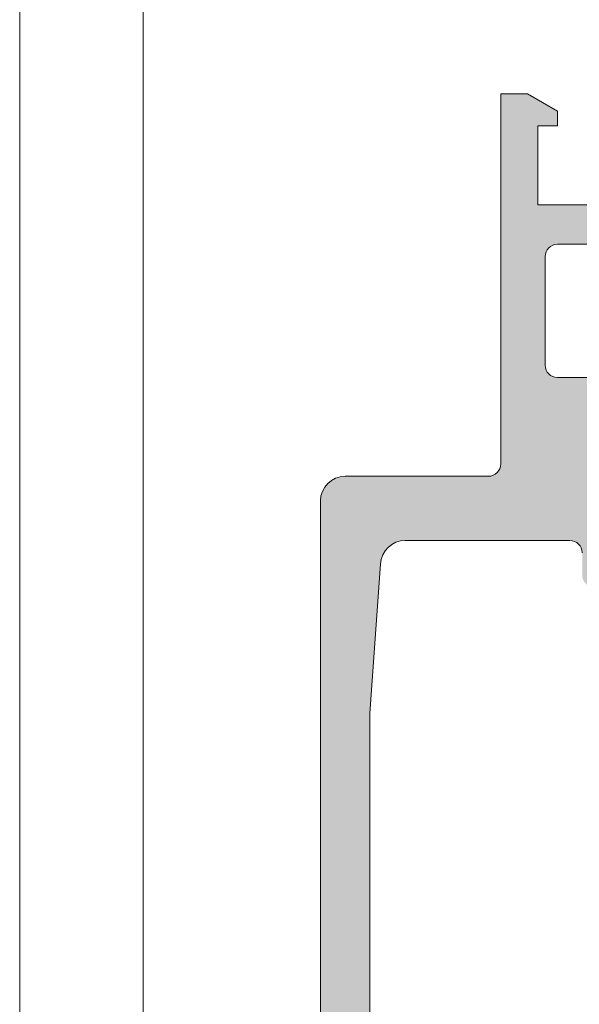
# Model space of a CAD drawing. Header units: millimetres. Extents: x 144573 to 336993, y 74252 to 247042.
# Tile 37 of 256: x 146721 to 146744, y 181023 to 181063. Entities that reach past the tile are written whole.
import ezdxf

# ---------------------------------------------------------------- set-up
doc = ezdxf.new("R2010")
doc.units = ezdxf.units.MM
doc.linetypes.add('ČÁRKOVANÁ', pattern=[19.049999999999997, 12.7, -6.35])
doc.layers.add('FASÁDA DETAILNÍ', color=255, linetype='Continuous', lineweight=0)

msp = doc.modelspace()

# ---------------------------------------------------------------- hatches: boundary and pattern name
at = {"layer": 'FASÁDA DETAILNÍ'}
h = msp.add_hatch(color=256, dxfattribs=at)
edge = h.paths.add_edge_path()
edge.add_arc((146734.1620212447, 180994.7692411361), 0.5000674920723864, 180.007732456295, 269.9922675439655)
edge.add_line((146734.1619537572, 180994.2691736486), (146738.1619537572, 180994.2691736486))
edge.add_arc((146738.1618862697, 180994.7692411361), 0.5000674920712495, 270.0077324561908, 359.9922675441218)
edge.add_line((146738.6619537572, 180994.7691736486), (146738.6619537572, 180996.0692224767))
edge.add_arc((146738.1619168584, 180996.0691855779), 0.5000369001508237, 0.004227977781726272, 89.99577202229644)
edge.add_line((146738.1619537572, 180996.5692224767), (146737.6619537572, 180996.5692224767))
edge.add_line((146737.6619537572, 180996.5692224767), (146737.6619537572, 180995.5692224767))
edge.add_line((146737.6619537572, 180995.5692224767), (146736.1619537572, 180995.5692224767))
edge.add_arc((146736.1619167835, 180996.569185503), 0.9999630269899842, 179.997881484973, 270.00211851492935, ccw=False)
edge.add_line((146735.1619537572, 180996.5692224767), (146735.1619537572, 181000.5692224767))
edge.add_arc((146736.1620306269, 181000.569145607), 1.000076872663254, 90.0044039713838, 179.9955960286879, ccw=False)
edge.add_line((146736.1619537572, 181001.5692224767), (146737.6619537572, 181001.5692224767))
edge.add_line((146737.6619537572, 181001.5692224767), (146737.6619537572, 181000.5692224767))
edge.add_line((146737.6619537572, 181000.5692224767), (146738.1619537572, 181000.5692224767))
edge.add_arc((146738.162011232, 181001.0691650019), 0.499942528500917, 269.9934131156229, 360.0065868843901)
edge.add_line((146738.6619537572, 181001.0692224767), (146738.6619537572, 181003.8692102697))
edge.add_arc((146738.1619537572, 181003.8692102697), 0.5000000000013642, 0, 89.99999999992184)
edge.add_line((146738.1619537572, 181004.3692102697), (146737.9619537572, 181004.3692102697))
edge.add_arc((146737.9619537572, 181003.8692102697), 0.5, 90, 180)
edge.add_line((146737.4619537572, 181003.8692102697), (146737.4619537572, 181003.3692102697))
edge.add_arc((146736.9619186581, 181003.3692453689), 0.5000351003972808, 270.0040217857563, 359.9959782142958, ccw=False)
edge.add_line((146736.9619537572, 181002.8692102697), (146736.1619507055, 181002.8692102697))
edge.add_arc((146736.1619672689, 181003.3692268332), 0.5000165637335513, 180.001897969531, 269.99810203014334, ccw=False)
edge.add_line((146735.6619507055, 181003.3692102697), (146735.6619507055, 181034.6692041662))
edge.add_line((146735.6619507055, 181034.6692041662), (146736.0943473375, 181040.7076617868))
edge.add_arc((146737.0935670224, 181040.6692057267), 0.9999594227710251, 90.00000000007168, 177.7959971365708, ccw=False)
edge.add_line((146737.0935670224, 181041.6691651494), (146743.7620192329, 181041.6691651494))
edge.add_arc((146743.7620192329, 181041.1691651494), 0.5, 0, 90.00000000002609, ccw=False)
edge.add_line((146744.2620192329, 181041.1691651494), (146744.2620192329, 181040.2691651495))
edge.add_arc((146744.7620192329, 181040.2691651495), 0.5000000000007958, 179.9999999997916, 269.9999999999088)
edge.add_line((146744.7620192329, 181039.7691651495), (146746.1620207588, 181039.7691651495))
edge.add_arc((146746.4295413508, 181039.6903287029), 0.2788950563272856, 88.83541062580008, 163.5801235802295, ccw=False)
edge.add_line((146746.4352097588, 181039.9691661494), (146746.8888037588, 181039.9691661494))
edge.add_arc((146746.8944644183, 181039.6902980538), 0.278925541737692, 16.42459455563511, 91.16287007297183, ccw=False)
edge.add_line((146747.1620077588, 181039.7691651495), (146749.0420187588, 181039.7691651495))
edge.add_arc((146749.0420187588, 181040.0691651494), 0.2999999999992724, 269.9999999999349, 360)
edge.add_line((146749.3420187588, 181040.0691651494), (146749.3420187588, 181041.0491394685))
edge.add_arc((146749.0420187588, 181041.0491394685), 0.300000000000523, 0, 89.99999999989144)
edge.add_line((146749.0420187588, 181041.3491394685), (146746.2820207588, 181041.3491394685))
edge.add_arc((146746.2820207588, 181041.4691394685), 0.1199999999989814, 180, 270.00000000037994, ccw=False)
edge.add_line((146746.1620207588, 181041.4691394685), (146746.1620207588, 181045.7691651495))
edge.add_arc((146746.6620207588, 181045.7691651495), 0.5, 90, 180, ccw=False)
edge.add_line((146746.6620207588, 181046.2691651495), (146747.3620207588, 181046.2691651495))
edge.add_line((146747.3620207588, 181046.2691651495), (146749.7548410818, 181044.8876696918))
edge.add_arc((146749.8239009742, 181045.0072849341), 0.1381197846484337, 240.0000000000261, 360)
edge.add_line((146749.9620207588, 181045.0072849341), (146749.9620207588, 181048.7691651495))
edge.add_arc((146751.9620207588, 181048.7691651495), 1.999999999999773, 90.00000000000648, 180, ccw=False)
edge.add_line((146751.9620207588, 181050.7691651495), (146752.5300161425, 181050.7691651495))
edge.add_arc((146752.5300161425, 181051.2691651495), 0.500000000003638, 270.0000000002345, 304.4790717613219)
edge.add_arc((146749.9825428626, 181054.9786637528), 4.999999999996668, 304.4790717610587, 354.6507719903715)
edge.add_arc((146754.8238940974, 181054.5310453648), 0.1381197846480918, 352.2975625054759, 479.9999999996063)
edge.add_line((146754.7548342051, 181054.6506606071), (146752.3620138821, 181053.2691651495))
edge.add_line((146752.3620138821, 181053.2691651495), (146751.662013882, 181053.2691651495))
edge.add_arc((146751.6620138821, 181053.7691651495), 0.5, 180, 270, ccw=False)
edge.add_line((146751.1620138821, 181053.7691651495), (146751.1620138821, 181058.0691908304))
edge.add_arc((146751.2820138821, 181058.0691908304), 0.1199999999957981, 89.99999999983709, 180, ccw=False)
edge.add_line((146751.2820138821, 181058.1891908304), (146754.0420118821, 181058.1891908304))
edge.add_arc((146754.0420118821, 181058.4891908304), 0.3000000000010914, 270.0000000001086, 360)
edge.add_line((146754.3420118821, 181058.4891908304), (146754.3420118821, 181059.4691651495))
edge.add_arc((146754.0420118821, 181059.4691651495), 0.2999999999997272, 0, 90.00000000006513)
edge.add_line((146754.0420118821, 181059.7691651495), (146752.1620008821, 181059.7691651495))
edge.add_arc((146751.8944575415, 181059.8480322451), 0.2789255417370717, 268.83712992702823, 343.57540544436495, ccw=False)
edge.add_line((146751.8887968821, 181059.5691641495), (146751.4352028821, 181059.5691641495))
edge.add_arc((146751.4295344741, 181059.848001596), 0.2788950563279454, 196.4198764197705, 271.1645893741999, ccw=False)
edge.add_line((146751.1620138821, 181059.7691651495), (146748.1619553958, 181059.7691651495))
edge.add_line((146748.1619553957, 181059.7691651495), (146747.4618525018, 181059.069092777))
edge.add_line((146747.4618525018, 181059.069092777), (146747.4618525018, 181058.4690866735))
edge.add_line((146747.4618525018, 181058.4690866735), (146749.0618586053, 181058.4690866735))
edge.add_arc((146749.061849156, 181057.9690772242), 0.5000094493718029, 0.0010827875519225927, 89.99891721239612, ccw=False)
edge.add_line((146749.5618586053, 181057.9690866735), (146749.5618586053, 181057.5736585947))
edge.add_arc((146749.0618586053, 181057.5736585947), 0.4999999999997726, -14.999999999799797, 2.0838797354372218e-10, ccw=False)
edge.add_line((146749.5448215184, 181057.4442490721), (146749.1606127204, 181056.010362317))
edge.add_arc((146748.1946868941, 181056.2691813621), 1.000000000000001, 269.99999999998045, 345.00000000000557, ccw=False)
edge.add_line((146748.1946868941, 181055.2691813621), (146742.4618647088, 181055.2691813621))
edge.add_line((146742.4618647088, 181055.2691813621), (146742.4618647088, 181058.4690866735))
edge.add_line((146742.4618647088, 181058.4690866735), (146743.2618525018, 181058.4690866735))
edge.add_line((146743.2618525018, 181058.4690866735), (146743.2618525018, 181059.069092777))
edge.add_line((146743.2618525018, 181059.069092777), (146742.0494196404, 181059.7690744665))
edge.add_line((146742.0494196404, 181059.7690744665), (146740.9618647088, 181059.7690744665))
edge.add_line((146740.9618647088, 181059.7690744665), (146740.9618647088, 181044.7691651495))
edge.add_arc((146740.4618647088, 181044.7691651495), 0.4999999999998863, -90.00000000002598, 0, ccw=False)
edge.add_line((146740.4618647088, 181044.2691651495), (146734.6619537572, 181044.2691651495))
edge.add_arc((146734.6619537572, 181043.2691651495), 1, 89.99999999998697, 180)
edge.add_line((146733.6619537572, 181043.2691651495), (146733.6619537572, 180994.7691736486))
edge = h.paths.add_edge_path(flags=16)
edge.add_line((146743.2618525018, 181053.6691813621), (146747.6618525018, 181053.6691813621))
edge.add_arc((146747.6618525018, 181053.1691813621), 0.5, 0, 90, ccw=False)
edge.add_line((146748.1618525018, 181053.1691813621), (146748.1618525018, 181048.7691813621))
edge.add_arc((146747.6618525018, 181048.7691813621), 0.5, -90, 0, ccw=False)
edge.add_line((146747.6618525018, 181048.2691813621), (146743.2618525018, 181048.2691813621))
edge.add_arc((146743.2618525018, 181048.7691813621), 0.5, 180, 270, ccw=False)
edge.add_line((146742.7618525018, 181048.7691813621), (146742.7618525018, 181053.1691813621))
edge.add_arc((146743.2618525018, 181053.1691813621), 0.5, 90, 180, ccw=False)

# ---------------------------------------------------------------- linework, layer by layer
msp.add_lwpolyline([(173301.4800355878, 174615.2586091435), (146721.4800355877, 174615.2586091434), (146721.4800355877, 198295.2586091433), (173301.4800355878, 198295.2586091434)], close=True, dxfattribs=at)
at = {"layer": 'FASÁDA DETAILNÍ', "linetype": 'ČÁRKOVANÁ', "ltscale": 5}
msp.add_lwpolyline([(173296.4800355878, 174620.2586091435), (146726.4800355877, 174620.2586091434), (146726.4800355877, 198290.2586091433), (173296.4800355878, 198290.2586091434)], close=True, dxfattribs=at)
at = {"layer": 'FASÁDA DETAILNÍ'}
for points in [[(146748.1946868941, 181055.2691813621), (146742.4618647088, 181055.2691813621), (146742.4618647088, 181058.4690866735), (146743.2618525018, 181058.4690866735), (146743.2618525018, 181059.069092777), (146742.0494196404, 181059.7690744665), (146740.9618647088, 181059.7690744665), (146740.9618647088, 181044.7691651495, -0.4142135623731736), (146740.4618647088, 181044.2691651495), (146734.6619537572, 181044.2691651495, 0.414213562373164), (146733.6619537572, 181043.2691651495), (146733.6619537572, 180994.7691736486, 0.4141345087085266)], [(146735.6619507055, 181003.3692102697), (146735.6619507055, 181034.6692041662), (146736.0943473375, 181040.7076617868, -0.4029911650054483), (146737.0935670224, 181041.6691651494), (146743.7620192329, 181041.6691651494, -0.4142135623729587), (146744.2620192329, 181041.1691651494)]]:
    msp.add_lwpolyline(points, format="xyb", dxfattribs=at)
msp.add_lwpolyline([(146743.2618525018, 181053.6691813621), (146747.6618525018, 181053.6691813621, -0.4142135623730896), (146748.1618525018, 181053.1691813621), (146748.1618525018, 181048.7691813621, -0.4142135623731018), (146747.6618525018, 181048.2691813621), (146743.2618525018, 181048.2691813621, -0.4142135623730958), (146742.7618525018, 181048.7691813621), (146742.7618525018, 181053.1691813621, -0.4142135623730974)], format="xyb", close=True, dxfattribs=at)

doc.saveas('drawing.dxf')
